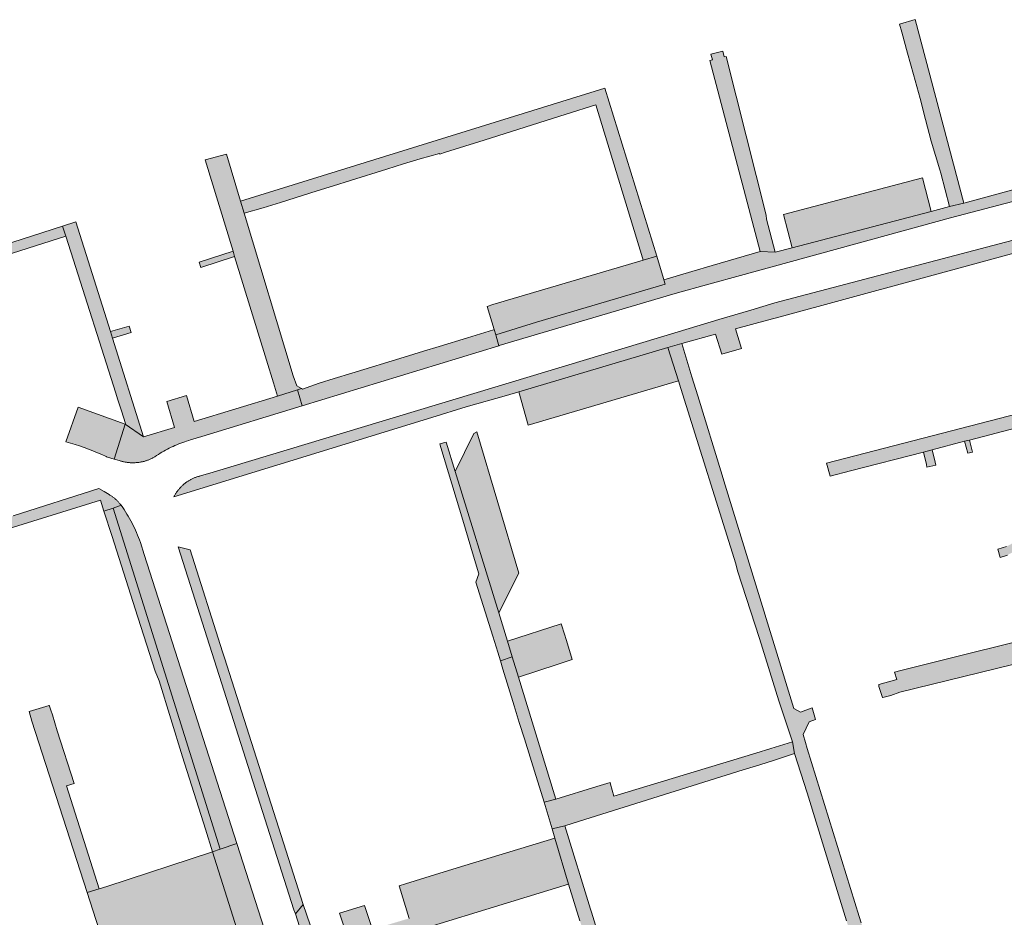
# Model space of a CAD drawing. Extents: x 97094 to 109644, y 463509 to 471969.
# Tile 8 of 256: x 99646 to 99792, y 464919 to 465051. Entities that reach past the tile are written whole.
import ezdxf

# ---------------------------------------------------------------- set-up
doc = ezdxf.new("R2010")
doc.units = 0
doc.layers.add('109 Onkruidbestrijding elementen', color=6, linetype='Continuous', lineweight=20, true_color=0xff00ff)

msp = doc.modelspace()

# ---------------------------------------------------------------- hatches: boundary and pattern name
at = {"layer": '109 Onkruidbestrijding elementen', "true_color": 0xff00ff}
for points in [[(99776.39, 465049.54), (99777.25, 465046.48), (99778.13, 465043.32), (99779.09, 465039.77), (99779.9, 465036.68), (99780.74, 465033.49), (99782.02, 465029.25), (99782.17, 465028.78), (99783.42, 465023.86), (99785.53, 465024.35), (99778.39, 465051.4), (99776.06, 465050.74), (99776.39, 465049.54)], [(99757.74, 465017.09), (99756.45, 465022), (99756.38, 465022.59), (99750.49, 465045.98), (99750.22, 465045.91), (99749.99, 465046.75), (99748.24, 465046.32), (99748.46, 465045.47), (99748.08, 465045.37), (99755.5, 465017.23), (99757.74, 465017.09)], [(99732.62, 465041.29), (99678.89, 465024.64), (99679.43, 465022.84), (99682.21, 465023.63), (99684.77, 465024.43), (99690.17, 465026.15), (99692.58, 465026.9), (99695.08, 465027.68), (99700.43, 465029.35), (99702.92, 465030.13), (99705.35, 465030.89), (99708.23, 465031.66), (99708.26, 465031.58), (99709.09, 465031.84), (99714.83, 465033.65), (99726.88, 465037.45), (99731.3, 465038.84), (99738.16, 465016.29), (99738.26, 465015.94), (99740.25, 465016.5), (99732.62, 465041.29)], [(99747.94, 465012.38), (99752.61, 465013.66), (99783.59, 465022.18), (99825.23, 465033.08), (99835.23, 465035.7), (99834.84, 465037.4), (99833.74, 465037.12), (99828.73, 465035.95), (99824.63, 465035), (99824.11, 465034.85), (99785.53, 465024.35), (99783.42, 465023.86), (99780.73, 465023.12), (99760.23, 465017.75), (99757.74, 465017.09), (99755.5, 465017.23), (99748.45, 465015.15), (99745.46, 465014.27), (99741.31, 465013.04), (99741.48, 465012.37), (99722.54, 465006.77), (99716.52, 465004.93), (99716.99, 465003.31), (99717.03, 465003.33), (99742.97, 465011.01), (99747.94, 465012.38)], [(99679.43, 465022.84), (99678.89, 465024.64), (99676.81, 465031.54), (99673.64, 465030.72), (99677.78, 465017.25), (99678.01, 465016.49), (99682.72, 465001.2), (99683.76, 464997.83), (99684.35, 464995.89), (99687.26, 464996.83), (99687.85, 464997.02), (99687.19, 464997.41), (99686.65, 464998.85), (99679.43, 465022.84)], [(99758.94, 465022.66), (99760.23, 465017.75), (99780.73, 465023.12), (99779.47, 465028.07), (99758.94, 465022.66)], [(99671.56, 464983.6), (99671.48, 464983.55), (99671.39, 464983.5), (99671.3, 464983.45), (99671.22, 464983.4), (99671.14, 464983.35), (99671.05, 464983.29), (99670.97, 464983.24), (99670.89, 464983.18), (99670.81, 464983.12), (99670.73, 464983.06), (99670.65, 464983), (99670.58, 464982.94), (99670.5, 464982.88), (99670.43, 464982.81), (99670.35, 464982.75), (99670.28, 464982.68), (99670.21, 464982.61), (99670.14, 464982.54), (99670.07, 464982.47), (99670, 464982.4), (99669.93, 464982.33), (99669.87, 464982.25), (99669.81, 464982.18), (99669.74, 464982.1), (99669.68, 464982.02), (99669.62, 464981.94), (99669.56, 464981.86), (99669.5, 464981.78), (99669.45, 464981.7), (99669.39, 464981.62), (99669.34, 464981.54), (99669.29, 464981.45), (99669.24, 464981.37), (99669.19, 464981.28), (99669.14, 464981.2), (99669.1, 464981.11), (99669.05, 464981.02), (99684.21, 464985.68), (99707.11, 464992.73), (99712.17, 464994.28), (99718.11, 464995.98), (99719.91, 464996.52), (99741.91, 465003.03), (99743.97, 465003.65), (99748.94, 465005), (99749.87, 465002.06), (99752.76, 465002.89), (99751.9, 465005.8), (99756.62, 465007.08), (99758.44, 465007.58), (99797.63, 465018.22), (99799.69, 465018.77), (99821.36, 465024.49), (99820.85, 465026.21), (99798.43, 465020.38), (99757.67, 465009.63), (99754.12, 465008.57), (99749.41, 465007.17), (99743.4, 465005.38), (99674.84, 464984.68), (99672.97, 464984.12), (99672.87, 464984.09), (99672.76, 464984.07), (99672.66, 464984.04), (99672.56, 464984.01), (99672.45, 464983.97), (99672.35, 464983.94), (99672.25, 464983.9), (99672.15, 464983.86), (99672.05, 464983.82), (99671.95, 464983.78), (99671.85, 464983.74), (99671.76, 464983.69), (99671.66, 464983.65), (99671.56, 464983.6)], [(99659.69, 465005.39), (99654.59, 465021.57), (99652.6, 465020.93), (99653.1, 465019.46), (99653.84, 465017.15), (99660.46, 464996.34), (99660.74, 464995.48), (99661.3, 464993.69), (99661.89, 464991.85), (99661.85, 464991.73), (99664.57, 464989.88), (99659.99, 465004.45), (99659.69, 465005.39)], [(99652.6, 465020.93), (99636.4, 465015.74), (99605.73, 465006.23), (99606.24, 465004.64), (99609.84, 465005.77), (99612.3, 465006.54), (99615.32, 465007.48), (99618.04, 465008.33), (99622.66, 465009.82), (99625.59, 465010.73), (99628.26, 465011.56), (99630.73, 465012.35), (99631.63, 465012.63), (99653.1, 465019.46), (99652.6, 465020.93)], [(99673.02, 465014.86), (99678.01, 465016.49), (99677.78, 465017.25), (99672.78, 465015.63), (99673.02, 465014.86)], [(99741.31, 465013.04), (99741.26, 465013.22), (99740.25, 465016.5), (99738.26, 465015.94), (99716.1, 465009.37), (99715.25, 465009.12), (99716.3, 465005.7), (99716.52, 465004.93), (99722.54, 465006.77), (99741.48, 465012.37), (99741.31, 465013.04)], [(99662.46, 465006.2), (99659.69, 465005.39), (99659.99, 465004.45), (99662.76, 465005.25), (99662.46, 465006.2)], [(99712.35, 465004.49), (99708.18, 465003.22), (99705.87, 465002.51), (99703, 465001.64), (99695.28, 464999.29), (99692.68, 464998.49), (99690.46, 464997.81), (99688.02, 464996.92), (99687.85, 464997.02), (99687.26, 464996.83), (99687.97, 464994.46), (99716.99, 465003.31), (99716.52, 465004.93), (99716.3, 465005.7), (99716.17, 465005.66), (99712.35, 465004.49)], [(99741.91, 465003.03), (99719.91, 464996.52), (99721.29, 464991.61), (99743.48, 464998.16), (99741.91, 465003.03)], [(99768.27, 464918.49), (99768.39, 464918.1), (99768.43, 464917.62), (99772.41, 464905.45), (99775.68, 464894.89), (99776.02, 464892.95), (99776.89, 464890.82), (99778.19, 464886.6), (99779.09, 464883.67), (99779.82, 464881.31), (99780.52, 464879.03), (99782.28, 464873.4), (99783.04, 464870.93), (99783.71, 464868.76), (99785.43, 464863.05), (99786.21, 464860.52), (99787.03, 464857.86), (99788.95, 464858.29), (99787.82, 464861.94), (99770.42, 464918.22), (99770.14, 464919.13), (99762.47, 464943.94), (99762.2, 464944.81), (99761.84, 464945.98), (99762.73, 464947.84), (99763.68, 464948.19), (99763.18, 464949.91), (99761.45, 464949.27), (99760.49, 464949.8), (99754.87, 464968.05), (99750.16, 464983.41), (99749.91, 464984.22), (99746.32, 464995.91), (99745.42, 464998.73), (99743.97, 465003.65), (99741.91, 465003.03), (99743.48, 464998.16), (99743.83, 464997.03), (99751.94, 464971.15), (99752.18, 464970.12), (99755.4, 464960.12), (99758.25, 464950.97), (99760.29, 464944.89), (99760.6, 464943.2), (99762.44, 464937.38), (99765.31, 464928.08), (99768.27, 464918.49)], [(99668.02, 464995.07), (99669.13, 464991.26), (99664.57, 464989.88), (99661.85, 464991.73), (99660.26, 464986.6), (99660.96, 464986.38), (99661, 464986.37), (99661.1, 464986.33), (99661.2, 464986.3), (99661.31, 464986.27), (99661.41, 464986.25), (99661.52, 464986.22), (99661.63, 464986.2), (99661.73, 464986.17), (99661.84, 464986.15), (99661.95, 464986.13), (99662.05, 464986.12), (99662.16, 464986.1), (99662.27, 464986.09), (99662.38, 464986.08), (99662.49, 464986.07), (99662.6, 464986.06), (99662.7, 464986.05), (99662.81, 464986.05), (99662.92, 464986.05), (99663.03, 464986.05), (99663.14, 464986.05), (99663.25, 464986.05), (99663.36, 464986.06), (99663.47, 464986.07), (99663.57, 464986.07), (99663.68, 464986.09), (99663.79, 464986.1), (99663.9, 464986.11), (99664.01, 464986.13), (99664.11, 464986.15), (99664.22, 464986.17), (99664.33, 464986.19), (99664.43, 464986.21), (99664.54, 464986.24), (99664.65, 464986.26), (99664.75, 464986.29), (99664.86, 464986.32), (99664.96, 464986.36), (99665.06, 464986.39), (99665.17, 464986.43), (99665.27, 464986.46), (99665.37, 464986.5), (99665.47, 464986.55), (99665.57, 464986.59), (99665.67, 464986.63), (99665.77, 464986.68), (99665.87, 464986.73), (99665.96, 464986.78), (99666.06, 464986.83), (99666.15, 464986.88), (99666.25, 464986.94), (99666.5, 464987.11), (99666.76, 464987.28), (99667.02, 464987.45), (99667.28, 464987.61), (99667.55, 464987.76), (99667.82, 464987.92), (99668.09, 464988.06), (99668.36, 464988.2), (99668.64, 464988.34), (99668.92, 464988.47), (99669.2, 464988.6), (99669.48, 464988.72), (99669.77, 464988.84), (99670.06, 464988.95), (99670.35, 464989.06), (99670.64, 464989.16), (99670.93, 464989.26), (99671.23, 464989.35), (99671.52, 464989.44), (99673.19, 464989.95), (99687.97, 464994.46), (99687.26, 464996.83), (99684.35, 464995.89), (99672.03, 464992.15), (99670.9, 464995.97), (99668.02, 464995.07)], [(99661.85, 464991.73), (99654.92, 464994.23), (99653.12, 464989.16), (99653.8, 464988.96), (99654.47, 464988.76), (99655.14, 464988.54), (99655.8, 464988.31), (99656.46, 464988.06), (99657.11, 464987.81), (99657.76, 464987.54), (99658.4, 464987.26), (99659.04, 464986.97), (99659.11, 464986.95), (99660.26, 464986.6), (99661.85, 464991.73)], [(99716.95, 464963.93), (99719.94, 464969.77), (99713.72, 464990.61), (99713.28, 464990.35), (99710.53, 464984.79), (99716.95, 464963.93)], [(99786.14, 464987.45), (99786.83, 464987.63), (99786.38, 464989.41), (99785.66, 464989.22), (99786.14, 464987.45)], [(99713.24, 464972.28), (99714.02, 464969.69), (99713.58, 464968.47), (99714.37, 464965.95), (99716.07, 464960.48), (99716.8, 464958.12), (99717.2, 464956.85), (99718.94, 464957.43), (99718.23, 464959.76), (99716.95, 464963.93), (99710.53, 464984.79), (99709.21, 464989.1), (99708.27, 464988.85), (99708.41, 464988.29), (99711.16, 464979.19), (99711.64, 464977.59), (99713.24, 464972.28)], [(99779.6, 464987.64), (99780.03, 464985.8), (99780.12, 464985.4), (99781.43, 464985.71), (99781.33, 464986.14), (99780.89, 464987.98), (99779.6, 464987.64)], [(99659.52, 464981.36), (99658.99, 464981.69), (99658.77, 464981.83), (99658, 464982.27), (99645.34, 464978.24), (99629.74, 464973.28), (99629.37, 464974.44), (99627.43, 464973.83), (99627.8, 464972.69), (99614.72, 464968.53), (99614.36, 464969.67), (99612.88, 464974.59), (99611.74, 464974.23), (99610.8, 464973.93), (99611.3, 464972.34), (99611.57, 464971.51), (99611.81, 464970.74), (99613.16, 464966.46), (99615.1, 464966.89), (99641.23, 464975.1), (99642.5, 464975.67), (99658.2, 464980.55), (99658.72, 464978.92), (99660.11, 464979.34), (99661.28, 464979.78), (99661.21, 464979.86), (99661.14, 464979.95), (99661.07, 464980.03), (99661, 464980.11), (99660.93, 464980.19), (99660.86, 464980.27), (99660.79, 464980.35), (99660.71, 464980.43), (99660.63, 464980.5), (99660.56, 464980.58), (99660.48, 464980.65), (99660.4, 464980.72), (99660.31, 464980.79), (99660.23, 464980.86), (99660.15, 464980.93), (99660.06, 464980.99), (99659.97, 464981.06), (99659.89, 464981.12), (99659.8, 464981.18), (99659.71, 464981.24), (99659.62, 464981.3), (99659.52, 464981.36)], [(99666.27, 464955.32), (99666.86, 464953.88), (99670.33, 464942.71), (99673.71, 464932.03), (99674.76, 464928.67), (99675.87, 464929.06), (99660.11, 464979.34), (99658.72, 464978.92), (99659.92, 464975.17), (99663.32, 464964.53), (99666.27, 464955.32)], [(99675.87, 464929.06), (99678.32, 464929.92), (99664.67, 464972.53), (99664.1, 464974.31), (99663.97, 464974.67), (99663.84, 464975.03), (99663.69, 464975.39), (99663.54, 464975.75), (99663.39, 464976.1), (99663.23, 464976.45), (99663.06, 464976.8), (99662.88, 464977.14), (99662.7, 464977.48), (99662.52, 464977.82), (99662.32, 464978.16), (99662.13, 464978.49), (99661.92, 464978.82), (99661.71, 464979.14), (99661.5, 464979.46), (99661.28, 464979.78), (99660.11, 464979.34), (99675.87, 464929.06)], [(99686.96, 464919.53), (99688.12, 464920.9), (99676.52, 464957.28), (99676.24, 464958.16), (99671.45, 464973.2), (99669.69, 464973.65), (99686.76, 464920.14), (99686.96, 464919.53)], [(99818.98, 464935.69), (99820.61, 464936.12), (99818.89, 464942.66), (99815.66, 464954.92), (99813.68, 464962.46), (99813.34, 464963.52), (99811.64, 464963.11), (99805.9, 464961.62), (99801.26, 464961.67), (99776.27, 464955.42), (99775.34, 464955.19), (99775.69, 464954.07), (99773.01, 464953.37), (99773, 464953.07), (99773.56, 464951.44), (99773.6, 464951.45), (99774.8, 464951.74), (99776.11, 464952.21), (99802.03, 464958.56), (99806.98, 464959.86), (99812.27, 464961.25), (99818.98, 464935.69)], [(99727.81, 464957.02), (99726.95, 464959.84), (99726.27, 464961.99), (99726.18, 464962.29), (99718.23, 464959.76), (99718.94, 464957.43), (99719.86, 464954.43), (99725.57, 464956.29), (99727.81, 464957.02)], [(99718.94, 464957.43), (99717.2, 464956.85), (99717.57, 464955.64), (99719.22, 464950.2), (99719.98, 464947.75), (99720.74, 464945.32), (99722.44, 464939.91), (99723.22, 464937.41), (99723.65, 464936.01), (99725.39, 464936.44), (99725.19, 464937.1), (99719.86, 464954.43), (99718.94, 464957.43)], [(99650.64, 464950.28), (99649.19, 464949.82), (99647.68, 464949.35), (99648.12, 464947.97), (99656.25, 464922.7), (99658.04, 464923.21), (99653.2, 464938.41), (99654.34, 464938.76), (99651.85, 464946.53), (99651.12, 464948.86), (99650.88, 464949.59), (99650.66, 464950.29), (99650.64, 464950.28)], [(99729.65, 464933.43), (99753.01, 464940.76), (99755.46, 464941.51), (99757.65, 464942.19), (99760.6, 464943.2), (99760.29, 464944.89), (99757.07, 464943.92), (99754.87, 464943.25), (99733.93, 464936.91), (99733.45, 464938.65), (99733.38, 464938.89), (99731.43, 464938.29), (99725.39, 464936.44), (99723.65, 464936.01), (99723.96, 464935.03), (99724.86, 464932.09), (99726.7, 464932.5), (99729.65, 464933.43)], [(99730.62, 464919.79), (99730.49, 464920.22), (99726.7, 464932.5), (99724.86, 464932.09), (99724.83, 464932.09), (99725.25, 464930.69), (99727.26, 464923.93), (99728.92, 464918.52), (99730.55, 464913.48), (99731.76, 464909.66), (99732.51, 464907.2), (99734.23, 464901.59), (99734.93, 464899.31), (99735.65, 464896.96), (99737.36, 464891.22), (99738.06, 464888.95), (99738.76, 464886.67), (99740.59, 464880.89), (99741.29, 464878.62), (99742.85, 464879.54), (99743.22, 464879.76), (99742.36, 464882.2), (99734.67, 464907.01), (99742.55, 464909.46), (99742.51, 464909.57), (99742.39, 464910.02), (99742.25, 464910.46), (99736.95, 464908.83), (99734.27, 464908), (99730.62, 464919.79)], [(99683.25, 464902.07), (99686.77, 464891.63), (99687.24, 464889.69), (99688.18, 464886.72), (99690.91, 464878.1), (99693.3, 464870.56), (99694.19, 464867.77), (99695.5, 464863.97), (99692.61, 464863.04), (99693.39, 464860.52), (99696.98, 464861.96), (99685.81, 464897.56), (99680.53, 464913.74), (99683.23, 464914.62), (99681.95, 464918.59), (99678.32, 464929.92), (99675.87, 464929.06), (99674.76, 464928.67), (99679.58, 464913.45), (99680.51, 464910.55), (99683.25, 464902.07)], [(99688.12, 464920.9), (99686.96, 464919.53), (99687.87, 464916.74), (99687.89, 464916.66), (99687.92, 464916.59), (99687.95, 464916.51), (99687.99, 464916.43), (99688.02, 464916.36), (99688.05, 464916.29), (99688.09, 464916.21), (99688.13, 464916.14), (99688.16, 464916.07), (99688.2, 464916), (99688.24, 464915.93), (99688.28, 464915.85), (99688.33, 464915.79), (99688.37, 464915.72), (99688.42, 464915.65), (99688.46, 464915.58), (99688.51, 464915.51), (99688.56, 464915.45), (99688.61, 464915.38), (99688.66, 464915.32), (99688.71, 464915.26), (99688.76, 464915.19), (99688.81, 464915.13), (99688.87, 464915.07), (99688.92, 464915.01), (99688.98, 464914.95), (99689.04, 464914.9), (99689.1, 464914.84), (99689.16, 464914.78), (99689.22, 464914.73), (99689.28, 464914.67), (99689.34, 464914.62), (99689.4, 464914.57), (99689.47, 464914.52), (99689.53, 464914.47), (99689.6, 464914.42), (99689.66, 464914.37), (99689.73, 464914.32), (99689.8, 464914.28), (99689.86, 464914.24), (99689.93, 464914.19), (99690, 464914.15), (99690.07, 464914.11), (99690.15, 464914.07), (99690.22, 464914.03), (99690.29, 464913.99), (99690.36, 464913.96), (99690.44, 464913.92), (99690.51, 464913.89), (99690.59, 464913.86), (99690.66, 464913.83), (99690.74, 464913.8), (99690.81, 464913.77), (99690.89, 464913.74), (99690.97, 464913.71), (99691.05, 464913.69), (99691.12, 464913.67), (99691.2, 464913.64), (99691.28, 464913.62), (99691.36, 464913.6), (99691.44, 464913.58), (99691.52, 464913.57), (99691.6, 464913.55), (99691.68, 464913.54), (99691.76, 464913.52), (99691.84, 464913.51), (99691.92, 464913.5), (99692, 464913.49), (99692.08, 464913.49), (99692.17, 464913.48), (99692.25, 464913.48), (99692.33, 464913.47), (99692.41, 464913.47), (99692.49, 464913.47), (99692.57, 464913.47), (99692.65, 464913.47), (99692.74, 464913.47), (99692.82, 464913.48), (99692.9, 464913.48), (99692.98, 464913.49), (99693.06, 464913.5), (99693.14, 464913.51), (99693.22, 464913.52), (99693.3, 464913.53), (99693.38, 464913.55), (99693.46, 464913.56), (99693.54, 464913.58), (99693.62, 464913.6), (99693.7, 464913.62), (99693.78, 464913.64), (99693.86, 464913.66), (99693.94, 464913.68), (99694.02, 464913.71), (99694.09, 464913.73), (99694.17, 464913.76), (99694.25, 464913.79), (99696.11, 464914.36), (99727.26, 464923.93), (99725.25, 464930.69), (99711.95, 464926.64), (99708.93, 464925.71), (99703.23, 464923.96), (99702.26, 464923.66), (99703.73, 464918.86), (99698.32, 464917.23), (99697.17, 464920.78), (99693.49, 464919.62), (99694.63, 464916.11), (99693.62, 464915.81), (99693.57, 464915.79), (99693.52, 464915.77), (99693.47, 464915.75), (99693.42, 464915.73), (99693.36, 464915.71), (99693.31, 464915.69), (99693.26, 464915.67), (99693.21, 464915.66), (99693.16, 464915.64), (99693.1, 464915.63), (99693.05, 464915.62), (99693, 464915.6), (99692.94, 464915.59), (99692.89, 464915.58), (99692.84, 464915.57), (99692.78, 464915.56), (99692.73, 464915.56), (99692.68, 464915.55), (99692.62, 464915.54), (99692.57, 464915.54), (99692.51, 464915.54), (99692.46, 464915.53), (99692.4, 464915.53), (99692.35, 464915.53), (99692.3, 464915.53), (99692.24, 464915.53), (99692.19, 464915.53), (99692.13, 464915.53), (99692.08, 464915.54), (99692.02, 464915.54), (99691.97, 464915.54), (99691.91, 464915.55), (99691.86, 464915.56), (99691.81, 464915.56), (99691.75, 464915.57), (99691.7, 464915.58), (99691.65, 464915.59), (99691.59, 464915.6), (99691.54, 464915.62), (99691.49, 464915.63), (99691.43, 464915.64), (99691.38, 464915.66), (99691.33, 464915.67), (99691.28, 464915.69), (99691.23, 464915.71), (99691.17, 464915.73), (99691.12, 464915.74), (99691.07, 464915.76), (99691.02, 464915.79), (99690.97, 464915.81), (99690.92, 464915.83), (99690.87, 464915.85), (99690.82, 464915.88), (99690.78, 464915.9), (99690.73, 464915.93), (99690.68, 464915.95), (99690.63, 464915.98), (99690.59, 464916.01), (99690.54, 464916.04), (99690.49, 464916.07), (99690.45, 464916.1), (99690.4, 464916.13), (99690.36, 464916.16), (99690.32, 464916.19), (99690.27, 464916.23), (99690.23, 464916.26), (99690.19, 464916.3), (99690.15, 464916.33), (99690.11, 464916.37), (99690.07, 464916.4), (99690.03, 464916.44), (99689.99, 464916.48), (99689.95, 464916.52), (99689.91, 464916.56), (99689.88, 464916.6), (99689.84, 464916.64), (99689.8, 464916.68), (99689.77, 464916.72), (99689.73, 464916.76), (99689.7, 464916.81), (99689.67, 464916.85), (99689.64, 464916.89), (99689.6, 464916.94), (99689.57, 464916.98), (99689.54, 464917.03), (99689.51, 464917.07), (99689.49, 464917.12), (99689.46, 464917.17), (99689.43, 464917.22), (99689.41, 464917.26), (99689.38, 464917.31), (99689.36, 464917.36), (99689.33, 464917.41), (99689.31, 464917.46), (99689.29, 464917.51), (99689.27, 464917.56), (99689.25, 464917.61), (99689.23, 464917.66), (99689.21, 464917.71), (99689.19, 464917.76), (99689.18, 464917.82), (99689.16, 464917.87), (99689.14, 464917.92), (99688.12, 464920.9)], [(99679.58, 464913.45), (99674.76, 464928.67), (99659.17, 464923.58), (99658.04, 464923.21), (99656.25, 464922.7), (99659.75, 464911.81), (99660.12, 464909.76), (99660.83, 464907.53), (99679.58, 464913.45)]]:
    msp.add_hatch(color=6, dxfattribs=at).paths.add_polyline_path(points)
h = msp.add_hatch(color=6, dxfattribs=at)
h.paths.add_polyline_path([(99765.84, 464984.07), (99768.85, 464984.85), (99779.6, 464987.64), (99780.89, 464987.98), (99785.66, 464989.22), (99786.38, 464989.41), (99793.3, 464991.2), (99794.32, 464991.47), (99794.79, 464989.68), (99794.86, 464989.4), (99793.84, 464989.13), (99795.88, 464981.35), (99796.37, 464979.5), (99796.14, 464978.44), (99795.64, 464977.22), (99794.94, 464976.1), (99794.05, 464975.13), (99793, 464974.32), (99791.84, 464973.71), (99790.58, 464973.31), (99790.89, 464972.07), (99791.98, 464972.44), (99793.24, 464973.1), (99794.38, 464973.96), (99795.37, 464974.99), (99796.18, 464976.17), (99796.8, 464977.46), (99797.32, 464979.15), (99797.46, 464980.91), (99797.56, 464981.36), (99797.74, 464981.79), (99797.98, 464982.17), (99798.3, 464982.51), (99798.67, 464982.78), (99801.37, 464983.54), (99806.04, 464984.78), (99811.64, 464963.11), (99813.34, 464963.52), (99813.13, 464964.14), (99807.58, 464985.43), (99816.43, 464987.78), (99820.31, 464988.8), (99820.42, 464988.4), (99828.15, 464990.43), (99830.37, 464990.91), (99829.78, 464993.21), (99824.11, 464991.65), (99816.16, 464989.55), (99807.52, 464987.27), (99807.28, 464987.21), (99800.4, 465013.66), (99800.94, 465013.8), (99799.69, 465018.77), (99797.63, 465018.22), (99798.61, 465014.51), (99800.68, 465006.7), (99803.51, 464995.9), (99765.3, 464986.01), (99765.84, 464984.07)])
h.paths.add_polyline_path([(99801.52, 464991.08), (99796.14, 464989.75), (99795.66, 464991.7), (99803.29, 464993.59), (99805.02, 464986.58), (99802.77, 464986.03), (99801.52, 464991.08)])

# ---------------------------------------------------------------- linework, layer by layer
at = {"layer": '109 Onkruidbestrijding elementen', "color": 3, "true_color": 0x00ff00}
for points in [[(99776.39, 465049.54), (99777.25, 465046.48), (99778.13, 465043.32), (99779.09, 465039.77), (99779.9, 465036.68), (99780.74, 465033.49), (99782.02, 465029.25), (99782.17, 465028.78), (99783.42, 465023.86), (99785.53, 465024.35), (99778.39, 465051.4), (99776.06, 465050.74), (99776.39, 465049.54)], [(99757.74, 465017.09), (99756.45, 465022), (99756.38, 465022.59), (99750.49, 465045.98), (99750.22, 465045.91), (99749.99, 465046.75), (99748.24, 465046.32), (99748.46, 465045.47), (99748.08, 465045.37), (99755.5, 465017.23), (99757.74, 465017.09)], [(99732.62, 465041.29), (99678.89, 465024.64), (99679.43, 465022.84), (99682.21, 465023.63), (99684.77, 465024.43), (99690.17, 465026.15), (99692.58, 465026.9), (99695.08, 465027.68), (99700.43, 465029.35), (99702.92, 465030.13), (99705.35, 465030.89), (99708.23, 465031.66), (99708.26, 465031.58), (99709.09, 465031.84), (99714.83, 465033.65), (99726.88, 465037.45), (99731.3, 465038.84), (99738.16, 465016.29), (99738.26, 465015.94), (99740.25, 465016.5), (99732.62, 465041.29)], [(99679.43, 465022.84), (99678.89, 465024.64), (99676.81, 465031.54), (99673.64, 465030.72), (99677.78, 465017.25), (99678.01, 465016.49), (99682.72, 465001.2), (99683.76, 464997.83), (99684.35, 464995.89), (99687.26, 464996.83), (99687.85, 464997.02), (99687.19, 464997.41), (99686.65, 464998.85), (99679.43, 465022.84)], [(99758.94, 465022.66), (99760.23, 465017.75), (99780.73, 465023.12), (99779.47, 465028.07), (99758.94, 465022.66)], [(99659.69, 465005.39), (99654.59, 465021.57), (99652.6, 465020.93), (99653.1, 465019.46), (99653.84, 465017.15), (99660.46, 464996.34), (99660.74, 464995.48), (99661.3, 464993.69), (99661.89, 464991.85), (99661.85, 464991.73), (99664.57, 464989.88), (99659.99, 465004.45), (99659.69, 465005.39)], [(99652.6, 465020.93), (99636.4, 465015.74), (99605.73, 465006.23), (99606.24, 465004.64), (99609.84, 465005.77), (99612.3, 465006.54), (99615.32, 465007.48), (99618.04, 465008.33), (99622.66, 465009.82), (99625.59, 465010.73), (99628.26, 465011.56), (99630.73, 465012.35), (99631.63, 465012.63), (99653.1, 465019.46), (99652.6, 465020.93)], [(99673.02, 465014.86), (99678.01, 465016.49), (99677.78, 465017.25), (99672.78, 465015.63), (99673.02, 465014.86)], [(99741.31, 465013.04), (99741.26, 465013.22), (99740.25, 465016.5), (99738.26, 465015.94), (99716.1, 465009.37), (99715.25, 465009.12), (99716.3, 465005.7), (99716.52, 465004.93), (99722.54, 465006.77), (99741.48, 465012.37), (99741.31, 465013.04)], [(99662.46, 465006.2), (99659.69, 465005.39), (99659.99, 465004.45), (99662.76, 465005.25), (99662.46, 465006.2)], [(99712.35, 465004.49), (99708.18, 465003.22), (99705.87, 465002.51), (99703, 465001.64), (99695.28, 464999.29), (99692.68, 464998.49), (99690.46, 464997.81), (99688.02, 464996.92), (99687.85, 464997.02), (99687.26, 464996.83), (99687.97, 464994.46), (99716.99, 465003.31), (99716.52, 465004.93), (99716.3, 465005.7), (99716.17, 465005.66), (99712.35, 465004.49)], [(99741.91, 465003.03), (99719.91, 464996.52), (99721.29, 464991.61), (99743.48, 464998.16), (99741.91, 465003.03)], [(99668.02, 464995.07), (99669.13, 464991.26), (99664.57, 464989.88), (99661.85, 464991.73), (99660.26, 464986.6), (99660.96, 464986.38), (99661, 464986.37), (99661.1, 464986.33), (99661.2, 464986.3), (99661.31, 464986.27), (99661.41, 464986.25), (99661.52, 464986.22), (99661.63, 464986.2), (99661.73, 464986.17), (99661.84, 464986.15), (99661.95, 464986.13), (99662.05, 464986.12), (99662.16, 464986.1), (99662.27, 464986.09), (99662.38, 464986.08), (99662.49, 464986.07), (99662.6, 464986.06), (99662.7, 464986.05), (99662.81, 464986.05), (99662.92, 464986.05), (99663.03, 464986.05), (99663.14, 464986.05), (99663.25, 464986.05), (99663.36, 464986.06), (99663.47, 464986.07), (99663.57, 464986.07), (99663.68, 464986.09), (99663.79, 464986.1), (99663.9, 464986.11), (99664.01, 464986.13), (99664.11, 464986.15), (99664.22, 464986.17), (99664.33, 464986.19), (99664.43, 464986.21), (99664.54, 464986.24), (99664.65, 464986.26), (99664.75, 464986.29), (99664.86, 464986.32), (99664.96, 464986.36), (99665.06, 464986.39), (99665.17, 464986.43), (99665.27, 464986.46), (99665.37, 464986.5), (99665.47, 464986.55), (99665.57, 464986.59), (99665.67, 464986.63), (99665.77, 464986.68), (99665.87, 464986.73), (99665.96, 464986.78), (99666.06, 464986.83), (99666.15, 464986.88), (99666.25, 464986.94), (99666.5, 464987.11), (99666.76, 464987.28), (99667.02, 464987.45), (99667.28, 464987.61), (99667.55, 464987.76), (99667.82, 464987.92), (99668.09, 464988.06), (99668.36, 464988.2), (99668.64, 464988.34), (99668.92, 464988.47), (99669.2, 464988.6), (99669.48, 464988.72), (99669.77, 464988.84), (99670.06, 464988.95), (99670.35, 464989.06), (99670.64, 464989.16), (99670.93, 464989.26), (99671.23, 464989.35), (99671.52, 464989.44), (99673.19, 464989.95), (99687.97, 464994.46), (99687.26, 464996.83), (99684.35, 464995.89), (99672.03, 464992.15), (99670.9, 464995.97), (99668.02, 464995.07)], [(99661.85, 464991.73), (99654.92, 464994.23), (99653.12, 464989.16), (99653.8, 464988.96), (99654.47, 464988.76), (99655.14, 464988.54), (99655.8, 464988.31), (99656.46, 464988.06), (99657.11, 464987.81), (99657.76, 464987.54), (99658.4, 464987.26), (99659.04, 464986.97), (99659.11, 464986.95), (99660.26, 464986.6), (99661.85, 464991.73)], [(99716.95, 464963.93), (99719.94, 464969.77), (99713.72, 464990.61), (99713.28, 464990.35), (99710.53, 464984.79), (99716.95, 464963.93)], [(99786.14, 464987.45), (99786.83, 464987.63), (99786.38, 464989.41), (99785.66, 464989.22), (99786.14, 464987.45)], [(99713.24, 464972.28), (99714.02, 464969.69), (99713.58, 464968.47), (99714.37, 464965.95), (99716.07, 464960.48), (99716.8, 464958.12), (99717.2, 464956.85), (99718.94, 464957.43), (99718.23, 464959.76), (99716.95, 464963.93), (99710.53, 464984.79), (99709.21, 464989.1), (99708.27, 464988.85), (99708.41, 464988.29), (99711.16, 464979.19), (99711.64, 464977.59), (99713.24, 464972.28)], [(99779.6, 464987.64), (99780.03, 464985.8), (99780.12, 464985.4), (99781.43, 464985.71), (99781.33, 464986.14), (99780.89, 464987.98), (99779.6, 464987.64)], [(99666.27, 464955.32), (99666.86, 464953.88), (99670.33, 464942.71), (99673.71, 464932.03), (99674.76, 464928.67), (99675.87, 464929.06), (99660.11, 464979.34), (99658.72, 464978.92), (99659.92, 464975.17), (99663.32, 464964.53), (99666.27, 464955.32)], [(99675.87, 464929.06), (99678.32, 464929.92), (99664.67, 464972.53), (99664.1, 464974.31), (99663.97, 464974.67), (99663.84, 464975.03), (99663.69, 464975.39), (99663.54, 464975.75), (99663.39, 464976.1), (99663.23, 464976.45), (99663.06, 464976.8), (99662.88, 464977.14), (99662.7, 464977.48), (99662.52, 464977.82), (99662.32, 464978.16), (99662.13, 464978.49), (99661.92, 464978.82), (99661.71, 464979.14), (99661.5, 464979.46), (99661.28, 464979.78), (99660.11, 464979.34), (99675.87, 464929.06)], [(99686.96, 464919.53), (99688.12, 464920.9), (99676.52, 464957.28), (99676.24, 464958.16), (99671.45, 464973.2), (99669.69, 464973.65), (99686.76, 464920.14), (99686.96, 464919.53)], [(99818.98, 464935.69), (99820.61, 464936.12), (99818.89, 464942.66), (99815.66, 464954.92), (99813.68, 464962.46), (99813.34, 464963.52), (99811.64, 464963.11), (99805.9, 464961.62), (99801.26, 464961.67), (99776.27, 464955.42), (99775.34, 464955.19), (99775.69, 464954.07), (99773.01, 464953.37), (99773, 464953.07), (99773.56, 464951.44), (99773.6, 464951.45), (99774.8, 464951.74), (99776.11, 464952.21), (99802.03, 464958.56), (99806.98, 464959.86), (99812.27, 464961.25), (99818.98, 464935.69)], [(99727.81, 464957.02), (99726.95, 464959.84), (99726.27, 464961.99), (99726.18, 464962.29), (99718.23, 464959.76), (99718.94, 464957.43), (99719.86, 464954.43), (99725.57, 464956.29), (99727.81, 464957.02)], [(99718.94, 464957.43), (99717.2, 464956.85), (99717.57, 464955.64), (99719.22, 464950.2), (99719.98, 464947.75), (99720.74, 464945.32), (99722.44, 464939.91), (99723.22, 464937.41), (99723.65, 464936.01), (99725.39, 464936.44), (99725.19, 464937.1), (99719.86, 464954.43), (99718.94, 464957.43)], [(99650.64, 464950.28), (99649.19, 464949.82), (99647.68, 464949.35), (99648.12, 464947.97), (99656.25, 464922.7), (99658.04, 464923.21), (99653.2, 464938.41), (99654.34, 464938.76), (99651.85, 464946.53), (99651.12, 464948.86), (99650.88, 464949.59), (99650.66, 464950.29), (99650.64, 464950.28)], [(99729.65, 464933.43), (99753.01, 464940.76), (99755.46, 464941.51), (99757.65, 464942.19), (99760.6, 464943.2), (99760.29, 464944.89), (99757.07, 464943.92), (99754.87, 464943.25), (99733.93, 464936.91), (99733.45, 464938.65), (99733.38, 464938.89), (99731.43, 464938.29), (99725.39, 464936.44), (99723.65, 464936.01), (99723.96, 464935.03), (99724.86, 464932.09), (99726.7, 464932.5), (99729.65, 464933.43)], [(99683.25, 464902.07), (99686.77, 464891.63), (99687.24, 464889.69), (99688.18, 464886.72), (99690.91, 464878.1), (99693.3, 464870.56), (99694.19, 464867.77), (99695.5, 464863.97), (99692.61, 464863.04), (99693.39, 464860.52), (99696.98, 464861.96), (99685.81, 464897.56), (99680.53, 464913.74), (99683.23, 464914.62), (99681.95, 464918.59), (99678.32, 464929.92), (99675.87, 464929.06), (99674.76, 464928.67), (99679.58, 464913.45), (99680.51, 464910.55), (99683.25, 464902.07)], [(99679.58, 464913.45), (99674.76, 464928.67), (99659.17, 464923.58), (99658.04, 464923.21), (99656.25, 464922.7), (99659.75, 464911.81), (99660.12, 464909.76), (99660.83, 464907.53), (99679.58, 464913.45)]]:
    msp.add_lwpolyline(points, close=True, dxfattribs=at)
for points in [[(99824.11, 465034.85), (99785.53, 465024.35), (99783.42, 465023.86), (99780.73, 465023.12), (99760.23, 465017.75), (99757.74, 465017.09), (99755.5, 465017.23), (99748.45, 465015.15), (99745.46, 465014.27), (99741.31, 465013.04), (99741.48, 465012.37), (99722.54, 465006.77), (99716.52, 465004.93), (99716.99, 465003.31), (99717.03, 465003.33), (99742.97, 465011.01), (99747.94, 465012.38), (99747.94, 465012.38), (99752.61, 465013.66), (99783.59, 465022.18), (99825.23, 465033.08)], [(99798.43, 465020.38), (99757.67, 465009.63), (99754.12, 465008.57), (99749.41, 465007.17), (99743.4, 465005.38), (99674.84, 464984.68), (99672.97, 464984.12), (99672.87, 464984.09), (99672.76, 464984.07), (99672.66, 464984.04), (99672.56, 464984.01), (99672.45, 464983.97), (99672.35, 464983.94), (99672.25, 464983.9), (99672.15, 464983.86), (99672.05, 464983.82), (99671.95, 464983.78), (99671.85, 464983.74), (99671.76, 464983.69), (99671.66, 464983.65), (99671.56, 464983.6), (99671.56, 464983.6), (99671.48, 464983.55), (99671.39, 464983.5), (99671.3, 464983.45), (99671.22, 464983.4), (99671.14, 464983.35), (99671.05, 464983.29), (99670.97, 464983.24), (99670.89, 464983.18), (99670.81, 464983.12), (99670.73, 464983.06), (99670.65, 464983), (99670.58, 464982.94), (99670.5, 464982.88), (99670.43, 464982.81), (99670.35, 464982.75), (99670.28, 464982.68), (99670.21, 464982.61), (99670.14, 464982.54), (99670.07, 464982.47), (99670, 464982.4), (99669.93, 464982.33), (99669.87, 464982.25), (99669.81, 464982.18), (99669.74, 464982.1), (99669.68, 464982.02), (99669.62, 464981.94), (99669.56, 464981.86), (99669.5, 464981.78), (99669.45, 464981.7), (99669.39, 464981.62), (99669.34, 464981.54), (99669.29, 464981.45), (99669.24, 464981.37), (99669.19, 464981.28), (99669.14, 464981.2), (99669.1, 464981.11), (99669.05, 464981.02), (99684.21, 464985.68), (99707.11, 464992.73), (99712.17, 464994.28), (99718.11, 464995.98), (99719.91, 464996.52), (99741.91, 465003.03), (99743.97, 465003.65), (99748.94, 465005), (99749.87, 465002.06), (99752.76, 465002.89), (99751.9, 465005.8), (99756.62, 465007.08), (99758.44, 465007.58), (99797.63, 465018.22)], [(99770.42, 464918.22), (99770.14, 464919.13), (99762.47, 464943.94), (99762.2, 464944.81), (99761.84, 464945.98), (99762.73, 464947.84), (99763.68, 464948.19), (99763.18, 464949.91), (99761.45, 464949.27), (99760.49, 464949.8), (99754.87, 464968.05), (99750.16, 464983.41), (99749.91, 464984.22), (99746.32, 464995.91), (99745.42, 464998.73), (99743.97, 465003.65), (99741.91, 465003.03), (99743.48, 464998.16), (99743.83, 464997.03), (99751.94, 464971.15), (99752.18, 464970.12), (99755.4, 464960.12), (99758.25, 464950.97), (99760.29, 464944.89), (99760.6, 464943.2), (99762.44, 464937.38), (99765.31, 464928.08), (99768.27, 464918.49)], [(99803.51, 464995.9), (99765.3, 464986.01), (99765.84, 464984.07), (99765.84, 464984.07), (99768.85, 464984.85), (99779.6, 464987.64), (99780.89, 464987.98), (99785.66, 464989.22), (99786.38, 464989.41), (99793.3, 464991.2)], [(99642.5, 464975.67), (99658.2, 464980.55), (99658.72, 464978.92), (99660.11, 464979.34), (99661.28, 464979.78), (99661.21, 464979.86), (99661.14, 464979.95), (99661.07, 464980.03), (99661, 464980.11), (99660.93, 464980.19), (99660.86, 464980.27), (99660.79, 464980.35), (99660.71, 464980.43), (99660.63, 464980.5), (99660.56, 464980.58), (99660.48, 464980.65), (99660.4, 464980.72), (99660.31, 464980.79), (99660.23, 464980.86), (99660.15, 464980.93), (99660.06, 464980.99), (99659.97, 464981.06), (99659.89, 464981.12), (99659.8, 464981.18), (99659.71, 464981.24), (99659.62, 464981.3), (99659.52, 464981.36), (99659.52, 464981.36), (99658.99, 464981.69), (99658.77, 464981.83), (99658, 464982.27), (99645.34, 464978.24)], [(99791.84, 464973.71), (99790.58, 464973.31), (99790.89, 464972.07), (99791.98, 464972.44)], [(99734.27, 464908), (99730.62, 464919.79), (99730.62, 464919.79), (99730.49, 464920.22), (99726.7, 464932.5), (99724.86, 464932.09), (99724.83, 464932.09), (99725.25, 464930.69), (99727.26, 464923.93), (99728.92, 464918.52)], [(99696.11, 464914.36), (99727.26, 464923.93), (99725.25, 464930.69), (99711.95, 464926.64), (99708.93, 464925.71), (99703.23, 464923.96), (99702.26, 464923.66), (99703.73, 464918.86)], [(99689.14, 464917.92), (99688.12, 464920.9), (99688.12, 464920.9), (99686.96, 464919.53), (99687.87, 464916.74)], [(99698.32, 464917.23), (99697.17, 464920.78), (99693.49, 464919.62), (99694.63, 464916.11)]]:
    msp.add_lwpolyline(points, dxfattribs=at)

doc.saveas('drawing.dxf')
